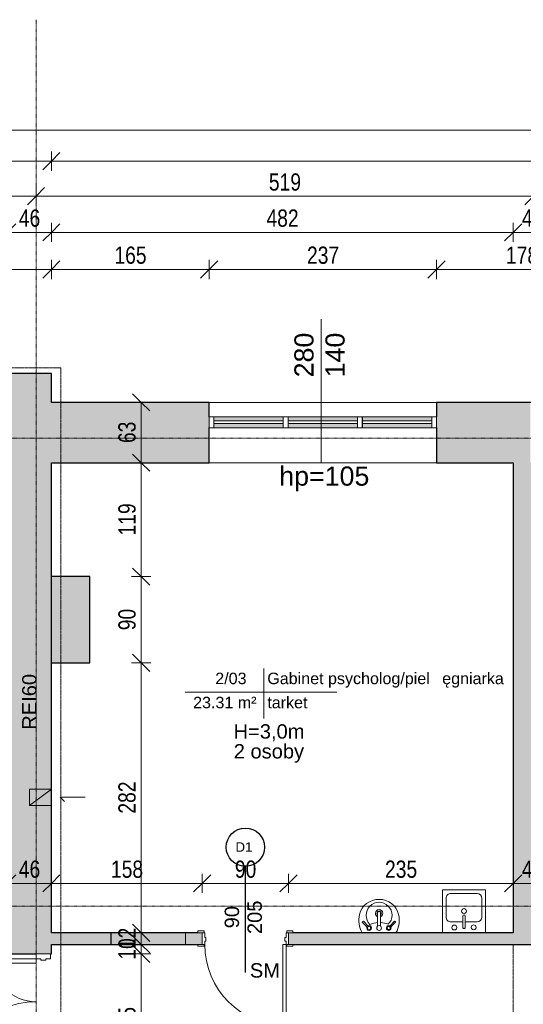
# Model space of a CAD drawing. Header units: centimetres. Extents: x 14827 to 20103, y -10807 to -8443.
# Tile 15 of 21: x 16808 to 17333, y -9471 to -8443. Entities that reach past the tile are written whole.
import ezdxf

# ---------------------------------------------------------------- set-up
doc = ezdxf.new("R2010")
doc.units = ezdxf.units.CM
for name, pattern in [('Aligning Line 1_8_', [0.635, 0.3175, -0.3175]), ('Kreska', [0.635, 0.3175, -0.3175]), ('Linia siatki', [0.9925, 0.47, -0.2175, 0.0875, -0.2175])]:
    doc.linetypes.add(name, pattern=pattern)
for name, color, linetype, lineweight in [('A-ANNO-DIMS', 211, 'Continuous', 9), ('A-ANNO-DIMS-100', 211, 'Continuous', 9), ('A-AREA-IDEN', 2, 'Continuous', 9), ('A-DETL', 90, 'Continuous', 9), ('A-DETL-HDLN', 90, 'Kreska', 9), ('A-DETL-MEDM', 33, 'Continuous', 25), ('A-DETL-THIN', 151, 'Continuous', 9), ('A-DOOR', 31, 'Continuous', 9), ('A-DOOR-FRAM', 31, 'Continuous', 18), ('A-GLAZ', 151, 'Continuous', 9), ('A-WALL', 113, 'Continuous', 9), ('A-WALL-PATT', 111, 'Continuous', 25), ('G-ANNO-TEXT', 231, 'Continuous', 9), ('I-WALL', 2, 'Continuous', 9), ('P-SANR-FIXT', 6, 'Continuous', 9), ('S-GRID', 1, 'Continuous', 9)]:
    doc.layers.add(name, color=color, linetype=linetype, lineweight=lineweight)
doc.styles.add('Arial_1', font='arial.ttf', dxfattribs={"height": 12})
doc.styles.add('Arial_2', font='arial.ttf', dxfattribs={"width": 0.8, "height": 18})
doc.styles.add('Arial_3', font='arial.ttf', dxfattribs={"height": 10})
doc.styles.add('Arial_4', font='arial.ttf', dxfattribs={"height": 15})
doc.styles.add('Arial_5', font='arial.ttf', dxfattribs={"height": 20})
doc.dimstyles.new('Przekątna_-_1_8_mm_Arial', dxfattribs={"dimscale": 30.48, "dimtxt": 18.364669, "dimasz": 0.590551, "dimexe": 0.328084, "dimexo": 0.0625, "dimgap": 0.016404, "dimtad": 1, "dimdec": 0, "dimdsep": 46, "dimtxsty": 'Arial_2', "dimblk1": 'OBLIQUE', "dimblk2": 'OBLIQUE', "dimsah": 1, "dimcen": 0.09, "dimazin": 0, "dimtfac": 1, "dimtdec": 4, "dimtix": 1, "dimtmove": 0, "dimatfit": 3, "dimfxl": 0.328084, "dimfxlon": 1, "dimtvp": 1, "dimtolj": 1, "dimtzin": 0, "dimarcsym": 2})

# ---------------------------------------------------------------- blocks, each defined once
blk = doc.blocks.new('Drzwi-wewnętrzne-jednoskrzydłowe-dwupanelowe-drewniane - 900 x 2100mm-658395-6_Poziom posadzka II pietra')
at = {"layer": 'A-DOOR'}
for p, q in [((-49.6, 8.3), (-43.1, 8.3)), ((-49.6, 6.3), (-49.6, 8.3)), ((-43.1, 6.3), (-49.6, 6.3)), ((-43.1, 8.3), (-43.1, 6.3)), ((43.1, 8.3), (49.6, 8.3)), ((43.1, 6.3), (43.1, 8.3)), ((49.6, 6.3), (43.1, 6.3)), ((49.6, 8.3), (49.6, 6.3)), ((-49.6, -5.7), (-43.1, -5.7)), ((-49.6, -7.7), (-49.6, -5.7)), ((-43.1, -7.7), (-49.6, -7.7)), ((-43.1, -5.7), (-43.1, -7.7)), ((43.1, -5.7), (49.6, -5.7)), ((43.1, -7.7), (43.1, -5.7)), ((49.6, -7.7), (43.1, -7.7)), ((49.6, -5.7), (49.6, -7.7))]:
    blk.add_line(p, q, dxfattribs=at)
at = {"layer": 'A-DOOR', "lineweight": 18}
for p, q in [((39, -5.7), (42.5, -5.7)), ((39, -90.7), (39, -5.7)), ((42.5, -5.7), (42.5, -90.7)), ((42.5, -90.7), (39, -90.7))]:
    blk.add_line(p, q, dxfattribs=at)
at = {"layer": 'A-DOOR'}
blk.add_arc((42.5, -5.7), 85, 180, 270, dxfattribs=at)
at = {"layer": 'A-DOOR-FRAM'}
for p, q in [((-45, 6.3), (-42.5, 6.3)), ((-45, -5.7), (-45, 6.3)), ((-42.5, 6.3), (-42.5, 1.3)), ((-42.5, 1.3), (-41.2, 1.3)), ((-41.2, 1.3), (-41.2, -2.2)), ((41.2, 1.3), (42.5, 1.3)), ((41.2, -2.2), (41.2, 1.3)), ((42.5, 6.3), (45, 6.3)), ((42.5, 1.3), (42.5, 6.3)), ((45, 6.3), (45, -5.7)), ((-42.5, -5.7), (-45, -5.7)), ((-42.5, -2.2), (-42.5, -5.7)), ((-41.2, -2.2), (-42.5, -2.2)), ((42.5, -2.2), (41.2, -2.2)), ((42.5, -5.7), (42.5, -2.2)), ((45, -5.7), (42.5, -5.7))]:
    blk.add_line(p, q, dxfattribs=at)
blk = doc.blocks.new('Aluminum_2 szybowe - 160x140 wymiana-631431-6_Poziom posadzka II pietra')
at = {"layer": 'A-GLAZ'}
h = blk.add_hatch(color=256, dxfattribs=at)
h.paths.add_polyline_path([(-59.7, 7.7), (-59.7, 12.2), (-132.1, 12.2), (-132.1, 7.7), (-112.9, 7.7)])
h.paths.add_polyline_path([(-132.1, 14.7), (-59.7, 14.7), (-59.7, 19.2), (-132.1, 19.2)])
h = blk.add_hatch(color=256, dxfattribs=at)
h.paths.add_polyline_path([(17.8, 7.7), (17.8, 12.2), (-54.6, 12.2), (-54.6, 7.7)])
h.paths.add_polyline_path([(17.8, 14.7), (17.8, 19.2), (-54.6, 19.2), (-54.6, 14.7)])
at = {"layer": 'A-GLAZ', "lineweight": 18}
for p, q in [((-132.1, 19.2), (-137.2, 19.2)), ((-137.2, 19.2), (-137.2, 7.7)), ((-132.1, 7.7), (-132.1, 19.2)), ((-59.7, 14.7), (-132.1, 14.7)), ((-132.1, 14.7), (-132.1, 12.2)), ((-132.1, 12.2), (-59.7, 12.2)), ((-54.6, 19.2), (-59.7, 19.2)), ((-59.7, 19.2), (-59.7, 7.7)), ((-59.7, 12.2), (-59.7, 14.7)), ((-54.6, 7.7), (-54.6, 19.2)), ((17.8, 14.7), (-54.6, 14.7)), ((-54.6, 14.7), (-54.6, 12.2)), ((-54.6, 12.2), (17.8, 12.2)), ((22.8, 19.2), (17.8, 19.2)), ((17.8, 19.2), (17.8, 7.7)), ((17.8, 12.2), (17.8, 14.7)), ((22.8, 7.7), (22.8, 19.2)), ((-137.2, 7.7), (-132.1, 7.7)), ((-59.7, 7.7), (-54.6, 7.7)), ((17.8, 7.7), (22.8, 7.7))]:
    blk.add_line(p, q, dxfattribs=at)
at = {"layer": 'A-GLAZ'}
for p, q in [((-132.1, 19.2), (-59.7, 19.2)), ((-54.6, 19.2), (17.8, 19.2)), ((-59.7, 7.7), (-132.1, 7.7)), ((17.8, 7.7), (-54.6, 7.7))]:
    blk.add_line(p, q, dxfattribs=at)
blk = doc.blocks.new('Lavabo mural - 05 - 440mm x 350mm-346807-6_Poziom posadzka II pietra')
at = {"layer": 'P-SANR-FIXT'}
for p, q in [((-17.2, -11), (-11.7, -5.6)), ((-16.1, -12.1), (-10.7, -6.7)), ((-1.5, -21.5), (-1.5, -7.1)), ((1.5, -21.5), (1.5, -7.1)), ((16.4, -12.1), (11, -6.7)), ((17.5, -11), (12, -5.6))]:
    blk.add_line(p, q, dxfattribs=at)
for centre, radius, start, end in [((5.3, -13.1), 26.4, 150.3649, 193.6351), ((-5.3, -13.1), 26.4, 346.3649, 29.6351), ((0, -18.4), 13.5, 135.4629, 45.0556), ((-10.1, -5.1), 2.5, 0, 180), ((-10.1, -5.1), 2.5, 180, 207.0533), ((-10.1, -5.1), 1.7, 360, 180), ((-10.1, -5.1), 1.7, 180, 198.0596), ((-10.1, -5.1), 1.7, 198.0596, 360), ((-10.1, -5.1), 2.5, 242.9467, 0), ((-0.2, 16), 26.7, 249.1986, 267.1093), ((0, -5.1), 2.5, 0, 180), ((0, -5.1), 2.5, 180, 0), ((-0.2, 16), 26.7, 273.5606, 291.3199), ((10.4, -5.1), 2.5, 360, 180), ((10.4, -5.1), 2.5, 180, 297.0533), ((10.4, -5.1), 1.7, 0, 180), ((10.4, -5.1), 1.7, 180, 0), ((10.4, -5.1), 2.5, 332.9467, 360), ((-0.6, -14.5), 20.4, 193.6351, 271.6558), ((0, -20.4), 3.86, 112.8828, 180), ((0, -20.4), 3.86, 180, 360), ((0, -20.4), 2.35, 129.6826, 180), ((0, -20.4), 2.35, 180, 360), ((0.6, -14.5), 20.4, 268.3442, 346.3649), ((0, -20.4), 3.86, 360, 67.1178), ((0, -20.4), 2.35, 360, 50.3185)]:
    blk.add_arc(centre, radius, start, end, dxfattribs=at)
for centre, major_axis, ratio, start_param, end_param in [((-16.6, -11.6), (-0.545, 0.545), 0.274309, 0, 3.141593), ((17, -11.6), (0.545, 0.545), 0.274309, 3.141593, 6.283185), ((0, -21.5), (-1.5, 0), 0.428525, 0, 3.141593)]:
    blk.add_ellipse(centre, major_axis=major_axis, ratio=ratio, start_param=start_param, end_param=end_param, dxfattribs=at)
blk = doc.blocks.new('Drzwi-korytarz-niesymetryczne-wpuszczane - 1350 x 2000mm-591046-6_Poziom posadzka II pietra')
at = {"layer": 'A-DOOR', "lineweight": 18}
for p, q in [((-67.5, -6.365), (-67.5, 83.635)), ((-67.5, 83.635), (-63, 83.635)), ((-63, 83.635), (-63, -6.365)), ((67.5, 38.635), (63, 38.635)), ((63, 38.635), (63, -6.365)), ((67.5, -6.365), (67.5, 38.635)), ((-63, -6.365), (-67.5, -6.365)), ((63, -6.365), (67.5, -6.365))]:
    blk.add_line(p, q, dxfattribs=at)
at = {"layer": 'A-DOOR'}
for centre, radius, start, end in [((-67.5, -6.365), 90, 0, 90), ((67.5, -6.365), 45, 90, 180)]:
    blk.add_arc(centre, radius, start, end, dxfattribs=at)
at = {"layer": 'A-DOOR-FRAM'}
for p, q in [((-67.5, -6.365), (-72.5, -6.365)), ((-72.5, -6.365), (-72.5, -21.365)), ((-67.5, -11.34125), (-67.5, -6.365)), ((67.5, -6.365), (67.5, -11.34125)), ((72.5, -6.365), (67.5, -6.365)), ((72.5, -21.365), (72.5, -6.365)), ((-65.9125, -11.34125), (-67.5, -11.34125)), ((-67.5, -21.365), (-67.5, -16.44375)), ((-67.5, -16.44375), (-65.9125, -16.44375)), ((-65.9125, -16.44375), (-65.9125, -11.34125)), ((67.5, -11.34125), (65.9125, -11.34125)), ((65.9125, -11.34125), (65.9125, -16.44375)), ((65.9125, -16.44375), (67.5, -16.44375)), ((67.5, -16.44375), (67.5, -21.365)), ((-72.5, -21.365), (-67.5, -21.365)), ((67.5, -21.365), (72.5, -21.365))]:
    blk.add_line(p, q, dxfattribs=at)
blk = doc.blocks.new('Zlew kuchenny - typu wyspowego - 450 x 450mm-548266-6_Poziom posadzka II pietra')
at = {"layer": 'P-SANR-FIXT'}
for p, q in [((-20.9, 22.7), (-20.9, -22.3)), ((24.1, -22.3), (24.1, 22.7)), ((0.3, 11.3), (-12, 11.3)), ((0.3, 17), (0.3, 5.3)), ((2.8, 17), (2.8, 5.3)), ((15.2, 11.3), (2.8, 11.3)), ((-17.1, 6.2), (-17.1, -13.4)), ((20.3, -13.4), (20.3, 6.2)), ((-12, -18.5), (15.2, -18.5)), ((-20.9, -22.3), (24.1, -22.3))]:
    blk.add_line(p, q, dxfattribs=at)
for centre, radius, start, end in [((-12, 6.2), 5.08, 90, 180), ((-8.4, 17), 2.54, 360, 180), ((-8.4, 17), 2.54, 180, 360), ((1.6, 17), 1.27, 360, 180), ((11.7, 17.2), 2.54, 360, 180), ((11.7, 17.2), 2.54, 180, 0), ((15.2, 6.2), 5.08, 360, 90), ((1.6, 0), 2.54, 360, 180), ((1.6, 0), 2.54, 180, 0), ((1.6, 5.3), 1.27, 180, 0), ((-12, -13.4), 5.08, 180, 270), ((15.2, -13.4), 5.08, 270, 0)]:
    blk.add_arc(centre, radius, start, end, dxfattribs=at)
blk = doc.blocks.new('Etyk_pom_1_mala - Etyk_pom_1_mala-219433-6_Poziom posadzka II pietra')
at = {"layer": 'A-AREA-IDEN'}
for p, q in [((-0.096, 0.144), (-0.096, -0.378)), ((-0.915, -0.101), (0.666, -0.101))]:
    blk.add_line(p, q, dxfattribs=at)
blk = doc.blocks.new('DIMBLOCK37-6_Poziom posadzka II pietra')
at = {"layer": 'A-ANNO-DIMS-100'}
for p, q in [((16720.6, -8703.9), (16720.6, -8693.9)), ((16720.6, -8703.9), (16729.6, -8694.9)), ((16840.6, -8703.9), (16840.6, -8693.9)), ((16840.6, -8703.9), (16849.6, -8694.9)), ((16720.6, -8703.9), (16711.6, -8712.9)), ((16720.6, -8703.9), (16840.6, -8703.9)), ((16720.6, -8703.9), (16720.6, -8713.9)), ((16840.6, -8703.9), (16831.6, -8712.9)), ((16840.6, -8703.9), (16840.6, -8713.9))]:
    blk.add_line(p, q, dxfattribs=at)
at = {"layer": 'A-ANNO-DIMS-100', "color": 0, "insert": (16764.1, -8680), "char_height": 18, "width": 39.668, "attachment_point": 1, "line_spacing_factor": 0.941778, "style": 'Arial_2'}
blk.add_mtext('120', dxfattribs=at)
blk = doc.blocks.new('_Oblique')
at = {"color": 0, "linetype": 'ByBlock', "lineweight": -2}
blk.add_line((-0.5, -0.5), (0.5, 0.5), dxfattribs=at)
blk = doc.blocks.new('DIMBLOCK38-6_Poziom posadzka II pietra')
at = {"layer": 'A-ANNO-DIMS-100'}
for p, q in [((16840.6, -8703.9), (16840.6, -8693.9)), ((16840.6, -8703.9), (16849.6, -8694.9)), ((17005.2, -8703.9), (17005.2, -8693.9)), ((17005.2, -8703.9), (17014.2, -8694.9)), ((16840.6, -8703.9), (16831.6, -8712.9)), ((16840.6, -8703.9), (17005.2, -8703.9)), ((16840.6, -8703.9), (16840.6, -8713.9)), ((17005.2, -8703.9), (16996.2, -8712.9)), ((17005.2, -8703.9), (17005.2, -8713.9))]:
    blk.add_line(p, q, dxfattribs=at)
at = {"layer": 'A-ANNO-DIMS-100', "color": 0, "insert": (16906.4, -8680), "char_height": 18, "width": 39.668, "attachment_point": 1, "line_spacing_factor": 0.941778, "style": 'Arial_2'}
blk.add_mtext('165', dxfattribs=at)
blk = doc.blocks.new('DIMBLOCK39-6_Poziom posadzka II pietra')
at = {"layer": 'A-ANNO-DIMS-100'}
for p, q in [((17005.2, -8703.9), (17005.2, -8693.9)), ((17005.2, -8703.9), (17014.2, -8694.9)), ((17242.6, -8703.9), (17242.6, -8693.9)), ((17242.6, -8703.9), (17251.6, -8694.9)), ((17005.2, -8703.9), (16996.2, -8712.9)), ((17005.2, -8703.9), (17242.6, -8703.9)), ((17005.2, -8703.9), (17005.2, -8713.9)), ((17242.6, -8703.9), (17233.6, -8712.9)), ((17242.6, -8703.9), (17242.6, -8713.9))]:
    blk.add_line(p, q, dxfattribs=at)
at = {"layer": 'A-ANNO-DIMS-100', "color": 0, "insert": (17107.4, -8680), "char_height": 18, "width": 39.668, "attachment_point": 1, "line_spacing_factor": 0.941778, "style": 'Arial_2'}
blk.add_mtext('237', dxfattribs=at)
blk = doc.blocks.new('DIMBLOCK40-6_Poziom posadzka II pietra')
at = {"layer": 'A-ANNO-DIMS-100'}
for p, q in [((17242.6, -8703.9), (17242.6, -8693.9)), ((17242.6, -8703.9), (17251.6, -8694.9)), ((17420.5, -8703.9), (17420.5, -8693.9)), ((17420.5, -8703.9), (17429.5, -8694.9)), ((17242.6, -8703.9), (17233.6, -8712.9)), ((17242.6, -8703.9), (17420.5, -8703.9)), ((17242.6, -8703.9), (17242.6, -8713.9)), ((17420.5, -8703.9), (17411.5, -8712.9)), ((17420.5, -8703.9), (17420.5, -8713.9))]:
    blk.add_line(p, q, dxfattribs=at)
at = {"layer": 'A-ANNO-DIMS-100', "color": 0, "insert": (17315, -8680), "char_height": 18, "width": 39.668, "attachment_point": 1, "line_spacing_factor": 0.941778, "style": 'Arial_2'}
blk.add_mtext('178', dxfattribs=at)
blk = doc.blocks.new('DIMBLOCK53-6_Poziom posadzka II pietra')
at = {"layer": 'A-ANNO-DIMS-100'}
for p, q in [((16794.6, -8665.2), (16794.6, -8655.2)), ((16794.6, -8665.2), (16803.6, -8656.2)), ((16840.6, -8665.2), (16840.6, -8655.2)), ((16840.6, -8665.2), (16849.6, -8656.2)), ((16794.6, -8665.2), (16785.6, -8674.2)), ((16794.6, -8665.2), (16840.6, -8665.2)), ((16794.6, -8665.2), (16794.6, -8675.2)), ((16840.6, -8665.2), (16831.6, -8674.2)), ((16840.6, -8665.2), (16840.6, -8675.2))]:
    blk.add_line(p, q, dxfattribs=at)
at = {"layer": 'A-ANNO-DIMS-100', "color": 0, "insert": (16806.6, -8641.3), "char_height": 18, "width": 26.445, "attachment_point": 1, "line_spacing_factor": 0.941778, "style": 'Arial_2'}
blk.add_mtext('46', dxfattribs=at)
blk = doc.blocks.new('DIMBLOCK54-6_Poziom posadzka II pietra')
at = {"layer": 'A-ANNO-DIMS-100'}
for p, q in [((16840.6, -8665.2), (16840.6, -8655.2)), ((16840.6, -8665.2), (16849.6, -8656.2)), ((17322.6, -8665.2), (17322.6, -8655.2)), ((17322.6, -8665.2), (17331.6, -8656.2)), ((16840.6, -8665.2), (16831.6, -8674.2)), ((16840.6, -8665.2), (17322.6, -8665.2)), ((16840.6, -8665.2), (16840.6, -8675.2)), ((17322.6, -8665.2), (17313.6, -8674.2)), ((17322.6, -8665.2), (17322.6, -8675.2))]:
    blk.add_line(p, q, dxfattribs=at)
at = {"layer": 'A-ANNO-DIMS-100', "color": 0, "insert": (17065.1, -8641.3), "char_height": 18, "width": 39.668, "attachment_point": 1, "line_spacing_factor": 0.941778, "style": 'Arial_2'}
blk.add_mtext('482', dxfattribs=at)
blk = doc.blocks.new('DIMBLOCK55-6_Poziom posadzka II pietra')
at = {"layer": 'A-ANNO-DIMS-100'}
for p, q in [((17322.6, -8665.2), (17322.6, -8655.2)), ((17322.6, -8665.2), (17331.6, -8656.2)), ((17362.6, -8665.2), (17362.6, -8655.2)), ((17362.6, -8665.2), (17371.6, -8656.2)), ((17322.6, -8665.2), (17313.6, -8674.2)), ((17322.6, -8665.2), (17362.6, -8665.2)), ((17322.6, -8665.2), (17322.6, -8675.2)), ((17362.6, -8665.2), (17353.6, -8674.2)), ((17362.6, -8665.2), (17362.6, -8675.2))]:
    blk.add_line(p, q, dxfattribs=at)
at = {"layer": 'A-ANNO-DIMS-100', "color": 0, "insert": (17331.6, -8641.3), "char_height": 18, "width": 26.445, "attachment_point": 1, "line_spacing_factor": 0.941778, "style": 'Arial_2'}
blk.add_mtext('40', dxfattribs=at)
blk = doc.blocks.new('DIMBLOCK62-6_Poziom posadzka II pietra')
at = {"layer": 'A-ANNO-DIMS-100'}
for p, q in [((16475.6, -8627.5), (16475.6, -8617.5)), ((16475.6, -8627.5), (16484.6, -8618.5)), ((16824.6, -8627.5), (16824.6, -8617.5)), ((16824.6, -8627.5), (16833.6, -8618.5)), ((16475.6, -8627.5), (16466.6, -8636.5)), ((16475.6, -8627.5), (16824.6, -8627.5)), ((16475.6, -8627.5), (16475.6, -8637.5)), ((16824.6, -8627.5), (16815.6, -8636.5)), ((16824.6, -8627.5), (16824.6, -8637.5))]:
    blk.add_line(p, q, dxfattribs=at)
at = {"layer": 'A-ANNO-DIMS-100', "color": 0, "insert": (16633.6, -8603.6), "char_height": 18, "width": 39.668, "attachment_point": 1, "line_spacing_factor": 0.941778, "style": 'Arial_2'}
blk.add_mtext('349', dxfattribs=at)
blk = doc.blocks.new('DIMBLOCK63-6_Poziom posadzka II pietra')
at = {"layer": 'A-ANNO-DIMS-100'}
for p, q in [((16824.6, -8627.5), (16824.6, -8617.5)), ((16824.6, -8627.5), (16833.6, -8618.5)), ((17343.6, -8627.5), (17343.6, -8617.5)), ((17343.6, -8627.5), (17352.6, -8618.5)), ((16824.6, -8627.5), (16815.6, -8636.5)), ((16824.6, -8627.5), (17343.6, -8627.5)), ((16824.6, -8627.5), (16824.6, -8637.5)), ((17343.6, -8627.5), (17334.6, -8636.5)), ((17343.6, -8627.5), (17343.6, -8637.5))]:
    blk.add_line(p, q, dxfattribs=at)
at = {"layer": 'A-ANNO-DIMS-100', "color": 0, "insert": (17067.6, -8603.6), "char_height": 18, "width": 39.668, "attachment_point": 1, "line_spacing_factor": 0.941778, "style": 'Arial_2'}
blk.add_mtext('519', dxfattribs=at)
blk = doc.blocks.new('DIMBLOCK67-6_Poziom posadzka II pietra')
at = {"layer": 'A-ANNO-DIMS-100'}
for p, q in [((16193.6, -8590.9), (16193.6, -8580.9)), ((16193.6, -8590.9), (16202.6, -8581.9)), ((16840.6, -8590.9), (16840.6, -8580.9)), ((16840.6, -8590.9), (16849.6, -8581.9)), ((16193.6, -8590.9), (16184.6, -8599.9)), ((16193.6, -8590.9), (16840.6, -8590.9)), ((16193.6, -8590.9), (16193.6, -8600.9)), ((16840.6, -8590.9), (16831.6, -8599.9)), ((16840.6, -8590.9), (16840.6, -8600.9))]:
    blk.add_line(p, q, dxfattribs=at)
at = {"layer": 'A-ANNO-DIMS-100', "color": 0, "insert": (16500.6, -8567), "char_height": 18, "width": 39.668, "attachment_point": 1, "line_spacing_factor": 0.941778, "style": 'Arial_2'}
blk.add_mtext('647', dxfattribs=at)
blk = doc.blocks.new('DIMBLOCK68-6_Poziom posadzka II pietra')
at = {"layer": 'A-ANNO-DIMS-100'}
for p, q in [((16840.6, -8590.9), (16840.6, -8580.9)), ((16840.6, -8590.9), (16849.6, -8581.9)), ((17920.6, -8590.9), (17920.6, -8580.9)), ((17920.6, -8590.9), (17929.6, -8581.9)), ((16840.6, -8590.9), (16831.6, -8599.9)), ((16840.6, -8590.9), (17920.6, -8590.9)), ((16840.6, -8590.9), (16840.6, -8600.9)), ((17920.6, -8590.9), (17911.6, -8599.9)), ((17920.6, -8590.9), (17920.6, -8600.9))]:
    blk.add_line(p, q, dxfattribs=at)
at = {"layer": 'A-ANNO-DIMS-100', "color": 0, "insert": (17358.6, -8567), "char_height": 18, "width": 52.89, "attachment_point": 1, "line_spacing_factor": 0.941778, "style": 'Arial_2'}
blk.add_mtext('1080', dxfattribs=at)
blk = doc.blocks.new('DIMBLOCK69-6_Poziom posadzka II pietra')
at = {"layer": 'A-ANNO-DIMS-100'}
for p, q in [((15120.6, -8558.5), (15120.6, -8548.5)), ((15120.6, -8558.5), (15129.6, -8549.5)), ((17920.6, -8558.5), (17920.6, -8548.5)), ((17920.6, -8558.5), (17929.6, -8549.5)), ((15120.6, -8558.5), (15111.6, -8567.5)), ((15120.6, -8558.5), (17920.6, -8558.5)), ((15120.6, -8558.5), (15120.6, -8568.5)), ((17920.6, -8558.5), (17911.6, -8567.5)), ((17920.6, -8558.5), (17920.6, -8568.5))]:
    blk.add_line(p, q, dxfattribs=at)
at = {"layer": 'A-ANNO-DIMS-100', "color": 0, "insert": (16498.6, -8534.7), "char_height": 18, "width": 52.89, "attachment_point": 1, "line_spacing_factor": 0.941778, "style": 'Arial_2'}
blk.add_mtext('2800', dxfattribs=at)
blk = doc.blocks.new('DIMBLOCK161-6_Poziom posadzka II pietra')
at = {"layer": 'A-ANNO-DIMS-100'}
for p, q in [((16794.6, -9345), (16794.6, -9335)), ((16794.6, -9345), (16803.6, -9336)), ((16840.6, -9345), (16840.6, -9335)), ((16840.6, -9345), (16849.6, -9336)), ((16794.6, -9345), (16785.6, -9354)), ((16794.6, -9345), (16840.6, -9345)), ((16794.6, -9345), (16794.6, -9355)), ((16840.6, -9345), (16831.6, -9354)), ((16840.6, -9345), (16840.6, -9355))]:
    blk.add_line(p, q, dxfattribs=at)
at = {"layer": 'A-ANNO-DIMS-100', "color": 0, "insert": (16806.6, -9321.2), "char_height": 18, "width": 26.445, "attachment_point": 1, "line_spacing_factor": 0.941778, "style": 'Arial_2'}
blk.add_mtext('46', dxfattribs=at)
blk = doc.blocks.new('DIMBLOCK162-6_Poziom posadzka II pietra')
at = {"layer": 'A-ANNO-DIMS-100'}
for p, q in [((16840.6, -9345), (16840.6, -9335)), ((16840.6, -9345), (16849.6, -9336)), ((16998.1, -9345), (16998.1, -9335)), ((16998.1, -9345), (17007.1, -9336)), ((16840.6, -9345), (16831.6, -9354)), ((16840.6, -9345), (16998.1, -9345)), ((16840.6, -9345), (16840.6, -9355)), ((16998.1, -9345), (16989.1, -9354)), ((16998.1, -9345), (16998.1, -9355))]:
    blk.add_line(p, q, dxfattribs=at)
at = {"layer": 'A-ANNO-DIMS-100', "color": 0, "insert": (16902.8, -9321.2), "char_height": 18, "width": 39.668, "attachment_point": 1, "line_spacing_factor": 0.941778, "style": 'Arial_2'}
blk.add_mtext('158', dxfattribs=at)
blk = doc.blocks.new('DIMBLOCK163-6_Poziom posadzka II pietra')
at = {"layer": 'A-ANNO-DIMS-100'}
for p, q in [((16998.1, -9345), (16998.1, -9335)), ((16998.1, -9345), (17007.1, -9336)), ((17088.1, -9345), (17088.1, -9335)), ((17088.1, -9345), (17097.1, -9336)), ((16998.1, -9345), (16989.1, -9354)), ((16998.1, -9345), (17088.1, -9345)), ((16998.1, -9345), (16998.1, -9355)), ((17088.1, -9345), (17079.1, -9354)), ((17088.1, -9345), (17088.1, -9355))]:
    blk.add_line(p, q, dxfattribs=at)
at = {"layer": 'A-ANNO-DIMS-100', "color": 0, "insert": (17032.1, -9321.2), "char_height": 18, "width": 26.445, "attachment_point": 1, "line_spacing_factor": 0.941778, "style": 'Arial_2'}
blk.add_mtext('90', dxfattribs=at)
blk = doc.blocks.new('DIMBLOCK164-6_Poziom posadzka II pietra')
at = {"layer": 'A-ANNO-DIMS-100'}
for p, q in [((17088.1, -9345), (17088.1, -9335)), ((17088.1, -9345), (17097.1, -9336)), ((17322.6, -9345), (17322.6, -9335)), ((17322.6, -9345), (17331.6, -9336)), ((17088.1, -9345), (17079.1, -9354)), ((17088.1, -9345), (17322.6, -9345)), ((17088.1, -9345), (17088.1, -9355)), ((17322.6, -9345), (17313.6, -9354)), ((17322.6, -9345), (17322.6, -9355))]:
    blk.add_line(p, q, dxfattribs=at)
at = {"layer": 'A-ANNO-DIMS-100', "color": 0, "insert": (17188.8, -9321.2), "char_height": 18, "width": 39.668, "attachment_point": 1, "line_spacing_factor": 0.941778, "style": 'Arial_2'}
blk.add_mtext('235', dxfattribs=at)
blk = doc.blocks.new('DIMBLOCK165-6_Poziom posadzka II pietra')
at = {"layer": 'A-ANNO-DIMS-100'}
for p, q in [((17322.6, -9345), (17322.6, -9335)), ((17322.6, -9345), (17331.6, -9336)), ((17362.6, -9345), (17362.6, -9335)), ((17362.6, -9345), (17371.6, -9336)), ((17322.6, -9345), (17313.6, -9354)), ((17322.6, -9345), (17362.6, -9345)), ((17322.6, -9345), (17322.6, -9355)), ((17362.6, -9345), (17353.6, -9354)), ((17362.6, -9345), (17362.6, -9355))]:
    blk.add_line(p, q, dxfattribs=at)
at = {"layer": 'A-ANNO-DIMS-100', "color": 0, "insert": (17331.6, -9321.2), "char_height": 18, "width": 26.445, "attachment_point": 1, "line_spacing_factor": 0.941778, "style": 'Arial_2'}
blk.add_mtext('40', dxfattribs=at)
blk = doc.blocks.new('DIMBLOCK223-6_Poziom posadzka II pietra')
at = {"layer": 'A-ANNO-DIMS-100'}
for p, q in [((16934.3, -9418.7), (16925.3, -9409.7)), ((16934.3, -9418.7), (16924.3, -9418.7)), ((16934.3, -9563.7), (16934.3, -9418.7)), ((16934.3, -9418.7), (16943.3, -9427.7)), ((16934.3, -9418.7), (16944.3, -9418.7)), ((16934.3, -9563.7), (16925.3, -9554.7)), ((16934.3, -9563.7), (16924.3, -9563.7)), ((16934.3, -9563.7), (16943.3, -9572.7)), ((16934.3, -9563.7), (16944.3, -9563.7))]:
    blk.add_line(p, q, dxfattribs=at)
at = {"layer": 'A-ANNO-DIMS-100', "color": 0, "insert": (16910.5, -9507.7), "char_height": 18, "width": 39.668, "attachment_point": 1, "rotation": 90, "line_spacing_factor": 0.941778, "style": 'Arial_2'}
blk.add_mtext('145', dxfattribs=at)
blk = doc.blocks.new('DIMBLOCK224-6_Poziom posadzka II pietra')
at = {"layer": 'A-ANNO-DIMS-100'}
for p, q in [((16934.3, -9408.7), (16925.3, -9399.7)), ((16934.3, -9408.7), (16924.3, -9408.7)), ((16934.3, -9418.7), (16925.3, -9409.7)), ((16934.3, -9418.7), (16934.3, -9408.7)), ((16934.3, -9408.7), (16943.3, -9417.7)), ((16934.3, -9408.7), (16944.3, -9408.7)), ((16934.3, -9418.7), (16924.3, -9418.7)), ((16934.3, -9418.7), (16943.3, -9427.7)), ((16934.3, -9418.7), (16944.3, -9418.7))]:
    blk.add_line(p, q, dxfattribs=at)
at = {"layer": 'A-ANNO-DIMS-100', "color": 0, "insert": (16910.5, -9424.7), "char_height": 18, "width": 26.445, "attachment_point": 1, "rotation": 90, "line_spacing_factor": 0.941778, "style": 'Arial_2'}
blk.add_mtext('10', dxfattribs=at)
blk = doc.blocks.new('DIMBLOCK225-6_Poziom posadzka II pietra')
at = {"layer": 'A-ANNO-DIMS-100'}
for p, q in [((16934.3, -9396.7), (16924.3, -9396.7)), ((16934.3, -9396.7), (16925.3, -9387.7)), ((16934.3, -9408.7), (16934.3, -9396.7)), ((16934.3, -9396.7), (16943.3, -9405.7)), ((16934.3, -9396.7), (16944.3, -9396.7)), ((16934.3, -9408.7), (16925.3, -9399.7)), ((16934.3, -9408.7), (16924.3, -9408.7)), ((16934.3, -9408.7), (16943.3, -9417.7)), ((16934.3, -9408.7), (16944.3, -9408.7))]:
    blk.add_line(p, q, dxfattribs=at)
at = {"layer": 'A-ANNO-DIMS-100', "color": 0, "insert": (16910.5, -9413.7), "char_height": 18, "width": 26.445, "attachment_point": 1, "rotation": 90, "line_spacing_factor": 0.941778, "style": 'Arial_2'}
blk.add_mtext('12', dxfattribs=at)
blk = doc.blocks.new('DIMBLOCK226-6_Poziom posadzka II pietra')
at = {"layer": 'A-ANNO-DIMS-100'}
for p, q in [((16934.3, -9114.7), (16925.3, -9105.7)), ((16934.3, -9114.7), (16924.3, -9114.7)), ((16934.3, -9396.7), (16934.3, -9114.7)), ((16934.3, -9114.7), (16943.3, -9123.7)), ((16934.3, -9114.7), (16944.3, -9114.7)), ((16934.3, -9396.7), (16924.3, -9396.7)), ((16934.3, -9396.7), (16925.3, -9387.7)), ((16934.3, -9396.7), (16943.3, -9405.7)), ((16934.3, -9396.7), (16944.3, -9396.7))]:
    blk.add_line(p, q, dxfattribs=at)
at = {"layer": 'A-ANNO-DIMS-100', "color": 0, "insert": (16910.5, -9272.2), "char_height": 18, "width": 39.668, "attachment_point": 1, "rotation": 90, "line_spacing_factor": 0.941778, "style": 'Arial_2'}
blk.add_mtext('282', dxfattribs=at)
blk = doc.blocks.new('DIMBLOCK227-6_Poziom posadzka II pietra')
at = {"layer": 'A-ANNO-DIMS-100'}
for p, q in [((16934.3, -9024.7), (16925.3, -9015.7)), ((16934.3, -9024.7), (16924.3, -9024.7)), ((16934.3, -9114.7), (16934.3, -9024.7)), ((16934.3, -9024.7), (16943.3, -9033.7)), ((16934.3, -9024.7), (16944.3, -9024.7)), ((16934.3, -9114.7), (16925.3, -9105.7)), ((16934.3, -9114.7), (16924.3, -9114.7)), ((16934.3, -9114.7), (16943.3, -9123.7)), ((16934.3, -9114.7), (16944.3, -9114.7))]:
    blk.add_line(p, q, dxfattribs=at)
at = {"layer": 'A-ANNO-DIMS-100', "color": 0, "insert": (16910.5, -9080.7), "char_height": 18, "width": 26.445, "attachment_point": 1, "rotation": 90, "line_spacing_factor": 0.941778, "style": 'Arial_2'}
blk.add_mtext('90', dxfattribs=at)
blk = doc.blocks.new('DIMBLOCK228-6_Poziom posadzka II pietra')
at = {"layer": 'A-ANNO-DIMS-100'}
for p, q in [((16934.3, -8905.7), (16925.3, -8896.7)), ((16934.3, -8905.7), (16924.3, -8905.7)), ((16934.3, -9024.7), (16934.3, -8905.7)), ((16934.3, -8905.7), (16943.3, -8914.7)), ((16934.3, -8905.7), (16944.3, -8905.7)), ((16934.3, -9024.7), (16925.3, -9015.7)), ((16934.3, -9024.7), (16924.3, -9024.7)), ((16934.3, -9024.7), (16943.3, -9033.7)), ((16934.3, -9024.7), (16944.3, -9024.7))]:
    blk.add_line(p, q, dxfattribs=at)
at = {"layer": 'A-ANNO-DIMS-100', "color": 0, "insert": (16910.5, -8981.7), "char_height": 18, "width": 39.668, "attachment_point": 1, "rotation": 90, "line_spacing_factor": 0.941778, "style": 'Arial_2'}
blk.add_mtext('119', dxfattribs=at)
blk = doc.blocks.new('DIMBLOCK229-6_Poziom posadzka II pietra')
at = {"layer": 'A-ANNO-DIMS-100'}
for p, q in [((16934.3, -8842.7), (16925.3, -8833.7)), ((16934.3, -8842.7), (16924.3, -8842.7)), ((16934.3, -8905.7), (16934.3, -8842.7)), ((16934.3, -8842.7), (16943.3, -8851.7)), ((16934.3, -8842.7), (16944.3, -8842.7)), ((16934.3, -8905.7), (16925.3, -8896.7)), ((16934.3, -8905.7), (16924.3, -8905.7)), ((16934.3, -8905.7), (16943.3, -8914.7)), ((16934.3, -8905.7), (16944.3, -8905.7))]:
    blk.add_line(p, q, dxfattribs=at)
at = {"layer": 'A-ANNO-DIMS-100', "color": 0, "insert": (16910.5, -8885.2), "char_height": 18, "width": 26.445, "attachment_point": 1, "rotation": 90, "line_spacing_factor": 0.941778, "style": 'Arial_2'}
blk.add_mtext('63', dxfattribs=at)

msp = doc.modelspace()

# ---------------------------------------------------------------- hatches: boundary and pattern name
at = {"layer": 'A-WALL-PATT', "lineweight": 9}
h = msp.add_hatch(color=256, dxfattribs=at)
h.paths.add_polyline_path([(16794.62, -10352.71), (16840.62, -10352.71), (16840.62, -9563.71), (16794.62, -9563.71), (16794.62, -10350.71)])
h.paths.add_polyline_path([(16794.62, -9418.71), (16840.62, -9418.71), (16840.62, -8812.71), (16794.62, -8812.71), (16794.62, -9364.86)])
h = msp.add_hatch(color=256, dxfattribs=at)
h.paths.add_polyline_path([(17322.62, -8905.71), (17340.62, -8905.71), (17340.62, -8842.71), (17242.62, -8842.71), (17242.62, -8905.71)])
h.paths.add_polyline_path([(16940.56, -8905.71), (17005.16, -8905.71), (17005.16, -8842.71), (16840.62, -8842.71), (16840.62, -8905.71)])
h = msp.add_hatch(color=256, dxfattribs=at)
h.paths.add_polyline_path([(17322.62, -10352.71), (17362.62, -10352.71), (17362.62, -9623.71), (17322.62, -9623.71), (17322.62, -9662.77)])
h.paths.add_polyline_path([(17322.62, -9396.71), (17362.62, -9396.71), (17362.62, -8905.71), (17322.62, -8905.71), (17322.62, -9364.86)])
for points in [[(16840.62, -9114.71), (16880.62, -9114.71), (16880.62, -9024.71), (16840.62, -9024.71), (16840.62, -9066.94)], [(16902.62, -9408.71), (16902.62, -9396.71), (16840.62, -9396.71), (16840.62, -9408.71), (16857.42, -9408.71)], [(16902.62, -9408.71), (16980.62, -9408.71), (16980.62, -9396.71), (16902.62, -9396.71)]]:
    msp.add_hatch(color=256, dxfattribs=at).paths.add_polyline_path(points)
h = msp.add_hatch(color=256, dxfattribs=at)
h.paths.add_polyline_path([(17362.62, -9408.71), (17362.62, -9396.71), (17088.12, -9396.71), (17088.12, -9408.71), (17273.14, -9408.71)])
h.paths.add_polyline_path([(16993.49, -9408.71), (16998.12, -9408.71), (16998.12, -9396.71), (16980.62, -9396.71), (16980.62, -9408.71)])

# ---------------------------------------------------------------- linework, layer by layer
at = {"layer": 'A-DETL', "linetype": 'Aligning Line 1_8_', "lineweight": 18}
for p in [(16454.62, -8806.69), (16850.62, -9630.69)]:
    msp.add_line(p, (16850.62, -8806.69), dxfattribs=at)
at = {"layer": 'A-DETL', "lineweight": 18}
for p, q in [((16840.62, -9246.56), (16817.62, -9246.56)), ((16817.62, -9246.56), (16817.62, -9263.77)), ((16840.62, -9246.56), (16817.62, -9263.77)), ((16840.62, -9263.77), (16840.62, -9246.56)), ((16840.62, -9263.77), (16817.62, -9263.77)), ((16849.91, -9255.15), (16875.91, -9255.15)), ((16849.91, -9255.15), (16854.15, -9259.39))]:
    msp.add_line(p, q, dxfattribs=at)
at = {"layer": 'A-DETL-HDLN'}
msp.add_line((17322.62, -9408.71), (17322.62, -9583.71), dxfattribs=at)
at = {"layer": 'A-DETL-MEDM'}
msp.add_line((17043.12, -9438.21), (17043.12, -9327.21), dxfattribs=at)
msp.add_circle((17043.12, -9307.21), 20, dxfattribs=at)
at = {"layer": 'A-DETL-THIN'}
msp.add_line((17122.16, -8905.71), (17122.16, -8755.71), dxfattribs=at)
at = {"layer": 'A-WALL', "lineweight": 25}
for p, q in [((16840.62, -8812.71), (16720.62, -8812.71)), ((16840.62, -8842.71), (16840.62, -8812.71)), ((17005.16, -8842.71), (16840.62, -8842.71)), ((17005.16, -8857.71), (17005.16, -8842.71)), ((17920.62, -8842.71), (17242.62, -8842.71)), ((17242.62, -8842.71), (17242.62, -8857.71)), ((17005.16, -8905.71), (17005.16, -8869.14)), ((17242.62, -8869.14), (17242.62, -8905.71)), ((16840.62, -9396.71), (16840.62, -8905.71)), ((16840.62, -8905.71), (17005.16, -8905.71)), ((17242.62, -8905.71), (17322.62, -8905.71)), ((16993.49, -9396.71), (16840.62, -9396.71)), ((16902.62, -9396.71), (16902.62, -9408.71)), ((17322.62, -9396.71), (17092.76, -9396.71)), ((16840.62, -9418.71), (16840.62, -9408.71)), ((16840.62, -9408.71), (16993.49, -9408.71)), ((17092.76, -9408.71), (17362.62, -9408.71)), ((16794.62, -9418.71), (16824.62, -9418.71)), ((16839.62, -9418.71), (16840.62, -9418.71))]:
    msp.add_line(p, q, dxfattribs=at)
at = {"layer": 'A-WALL'}
for p, q in [((17005.16, -8842.71), (17242.62, -8842.71)), ((17242.62, -8905.71), (17005.16, -8905.71)), ((16980.62, -9408.71), (16980.62, -9396.71))]:
    msp.add_line(p, q, dxfattribs=at)
at = {"layer": 'I-WALL', "lineweight": 25}
for p, q in [((17322.62, -8905.71), (17322.62, -9396.71)), ((16880.62, -9024.71), (16840.62, -9024.71)), ((16880.62, -9114.71), (16880.62, -9024.71)), ((16840.62, -9114.71), (16880.62, -9114.71))]:
    msp.add_line(p, q, dxfattribs=at)
at = {"layer": 'S-GRID', "linetype": 'Linia siatki'}
for p, q in [((16824.62, -8443.11), (16824.62, -10747.39)), ((14827.42, -8880.21), (18350.45, -8880.21)), ((14827.42, -9368.71), (18350.45, -9368.71))]:
    msp.add_line(p, q, dxfattribs=at)

# ---------------------------------------------------------------- block references
at = {"layer": 'A-AREA-IDEN', "xscale": 99.99999999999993, "yscale": 99.99999999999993, "zscale": 99.99999999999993}
msp.add_blockref('Etyk_pom_1_mala - Etyk_pom_1_mala-219433-6_Poziom posadzka II pietra', (17071.87, -9135.17), dxfattribs=at)
at = {"layer": 'A-DOOR'}
msp.add_blockref('Drzwi-wewnętrzne-jednoskrzydłowe-dwupanelowe-drewniane - 900 x 2100mm-658395-6_Poziom posadzka II pietra', (17043.12, -9403.03), dxfattribs=at)
at = {"layer": 'A-DOOR', "rotation": 89.99999999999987}
msp.add_blockref('Drzwi-korytarz-niesymetryczne-wpuszczane - 1350 x 2000mm-591046-6_Poziom posadzka II pietra', (16818.26, -9491.21), dxfattribs=at)
at = {"layer": 'A-GLAZ'}
for p in [(17142.32, -8876.87), (17219.78, -8876.87)]:
    msp.add_blockref('Aluminum_2 szybowe - 160x140 wymiana-631431-6_Poziom posadzka II pietra', p, dxfattribs=at)
at = {"layer": 'P-SANR-FIXT', "rotation": 180}
for name, p in [('Zlew kuchenny - typu wyspowego - 450 x 450mm-548266-6_Poziom posadzka II pietra', (17272.88, -9373.98)), ('Lavabo mural - 05 - 440mm x 350mm-346807-6_Poziom posadzka II pietra', (17182.62, -9396.71))]:
    msp.add_blockref(name, p, dxfattribs=at)

# ---------------------------------------------------------------- texts
at = {"layer": 'A-AREA-IDEN', "char_height": 12, "attachment_point": 1, "style": 'Arial_1'}
for s, insert, width in [('2/03', (17011.68, -9125), 42.4894), ('Gabinet psycholog/piel', (17065.96, -9125), 221.2657), ('ęgniarka', (17248.52, -9125), 83.3755), ('23.31 m²', (16988.55, -9150.17), 85.7806), ('tarket', (17065.96, -9150.17), 55.3164)]:
    msp.add_mtext(s, dxfattribs=dict(at, insert=insert, width=width))
at = {"layer": 'G-ANNO-TEXT', "color": 7, "attachment_point": 1, "rotation": 90}
for s, insert, char_height, width, style in [('280', (17094.21, -8816.59), 20, 57.7215, 'Arial_5'), ('140', (17126.63, -8816.59), 20, 57.7215, 'Arial_5'), ('205', (17045.28, -9397.94), 15, 43.2911, 'Arial_4'), ('90', (17021.47, -9391.99), 15, 28.8607, 'Arial_4'), ('\\fArial|b0|i0|c238|p34|; ', (17021.47, -9397.94), 15, 7.2152, 'Arial_4')]:
    msp.add_mtext(s, dxfattribs=dict(at, insert=insert, char_height=char_height, width=width, style=style))
at = {"layer": 'G-ANNO-TEXT', "color": 7, "attachment_point": 1}
for s, insert, char_height, width, style in [('hp=105', (17078.46, -8909.71), 20, 116.2447, 'Arial_5'), ('H=3,0m', (17030.78, -9178.86), 15, 91.3924, 'Arial_4'), ('2 osoby', (17030.95, -9199.58), 15, 87.3839, 'Arial_4'), ('D1', (17032.67, -9302.09), 10, 21.6456, 'Arial_3'), ('SM', (17047.77, -9428.38), 15, 38.481, 'Arial_4')]:
    msp.add_mtext(s, dxfattribs=dict(at, insert=insert, char_height=char_height, width=width, style=style))
at = {"layer": 'G-ANNO-TEXT', "color": 1, "insert": (16810.1, -9184.56), "char_height": 15, "width": 71.3502, "attachment_point": 1, "rotation": 90, "style": 'Arial_4'}
msp.add_mtext('REI60', dxfattribs=at)

# ---------------------------------------------------------------- dimensions: what is measured, and where the dimension line sits
at = {"layer": 'A-ANNO-DIMS'}
for base, p1, p2, override, picture, middle in [((17920.62, -8558.52), (15120.62, -8568.52), (17920.62, -8568.52), {"dimpost": '<>', "dimfxl": 2800}, 'DIMBLOCK69-6_Poziom posadzka II pietra', (16520.62, -8548.83)), ((16840.62, -8590.88), (16193.62, -8600.88), (16840.62, -8600.88), {"dimpost": '<>', "dimfxl": 647}, 'DIMBLOCK67-6_Poziom posadzka II pietra', (16517.12, -8581.19)), ((17920.62, -8590.88), (16840.62, -8600.88), (17920.62, -8600.88), {"dimpost": '<>', "dimfxl": 1080}, 'DIMBLOCK68-6_Poziom posadzka II pietra', (17380.62, -8581.19)), ((16824.62, -8627.46), (16475.62, -8617.46), (16824.62, -8617.46), {"dimpost": '<>', "dimfxl": 349}, 'DIMBLOCK62-6_Poziom posadzka II pietra', (16650.12, -8617.77)), ((17343.62, -8627.46), (16824.62, -8617.46), (17343.62, -8617.46), {"dimpost": '<>', "dimfxl": 519}, 'DIMBLOCK63-6_Poziom posadzka II pietra', (17084.12, -8617.77)), ((16840.62, -8665.17), (16794.62, -8675.17), (16840.62, -8675.17), {"dimpost": '<>', "dimfxl": 46}, 'DIMBLOCK53-6_Poziom posadzka II pietra', (16817.62, -8655.48)), ((17322.62, -8665.17), (16840.62, -8675.17), (17322.62, -8675.17), {"dimpost": '<>', "dimfxl": 482}, 'DIMBLOCK54-6_Poziom posadzka II pietra', (17081.62, -8655.48)), ((17362.62, -8665.17), (17322.62, -8675.17), (17362.62, -8675.17), {"dimpost": '<>', "dimfxl": 40}, 'DIMBLOCK55-6_Poziom posadzka II pietra', (17342.62, -8655.48)), ((16840.62, -8703.87), (16720.62, -8713.87), (16840.62, -8713.87), {"dimpost": '<>', "dimfxl": 120}, 'DIMBLOCK37-6_Poziom posadzka II pietra', (16780.62, -8694.18)), ((17005.16, -8703.87), (16840.62, -8713.87), (17005.16, -8713.87), {"dimpost": '<>', "dimfxl": 164.54}, 'DIMBLOCK38-6_Poziom posadzka II pietra', (16922.89, -8694.18)), ((17242.62, -8703.87), (17005.16, -8713.87), (17242.62, -8713.87), {"dimpost": '<>', "dimfxl": 237.46}, 'DIMBLOCK39-6_Poziom posadzka II pietra', (17123.89, -8694.18)), ((17420.48, -8703.87), (17242.62, -8713.87), (17420.48, -8713.87), {"dimpost": '<>', "dimfxl": 177.85991}, 'DIMBLOCK40-6_Poziom posadzka II pietra', (17331.55, -8694.18)), ((16840.62, -9345.03), (16794.62, -9335.03), (16840.62, -9335.03), {"dimpost": '<>', "dimfxl": 46}, 'DIMBLOCK161-6_Poziom posadzka II pietra', (16817.62, -9335.34)), ((16998.12255481, -9345.0280628), (16840.62255481, -9335.0280628), (16998.12255481, -9355.0280628), {"dimpost": '<>', "dimfxl": 158.764763}, 'DIMBLOCK162-6_Poziom posadzka II pietra', (16919.37255481, -9335.33774897)), ((17088.12, -9345.03), (16998.12, -9355.03), (17088.12, -9355.03), {"dimpost": '<>', "dimfxl": 90}, 'DIMBLOCK163-6_Poziom posadzka II pietra', (17043.12, -9335.34)), ((17322.62255481, -9345.0280628), (17088.12255481, -9355.0280628), (17322.62255481, -9335.0280628), {"dimpost": '<>', "dimfxl": 235.351333}, 'DIMBLOCK164-6_Poziom posadzka II pietra', (17205.37255481, -9335.33160981)), ((17362.62, -9345.03), (17322.62, -9335.03), (17362.62, -9335.03), {"dimpost": '<>', "dimfxl": 40}, 'DIMBLOCK165-6_Poziom posadzka II pietra', (17342.62, -9335.34))]:
    dim = msp.add_linear_dim(base=base, p1=p1, p2=p2, dimstyle='Przekątna_-_1_8_mm_Arial', override=override, dxfattribs=at)
    dim.commit()
    dim.dimension.update_dxf_attribs({"geometry": picture, "text_midpoint": middle})
for base, p1, p2, override, picture, middle in [((16934.33, -8842.71), (16924.33, -8905.71), (16924.33, -8842.71), {"dimpost": '<>', "dimfxl": 63}, 'DIMBLOCK229-6_Poziom posadzka II pietra', (16924.64, -8874.21)), ((16934.33, -8905.71), (16924.33, -9024.71), (16924.33, -8905.71), {"dimpost": '<>', "dimfxl": 119}, 'DIMBLOCK228-6_Poziom posadzka II pietra', (16924.64, -8965.21)), ((16934.33, -9024.71), (16924.33, -9114.71), (16924.33, -9024.71), {"dimpost": '<>', "dimfxl": 90}, 'DIMBLOCK227-6_Poziom posadzka II pietra', (16924.64, -9069.71)), ((16934.33, -9114.71), (16924.33, -9396.71), (16924.33, -9114.71), {"dimpost": '<>', "dimfxl": 282}, 'DIMBLOCK226-6_Poziom posadzka II pietra', (16924.64, -9255.71)), ((16934.33, -9396.71), (16924.33, -9408.71), (16924.33, -9396.71), {"dimpost": '<>', "dimfxl": 12}, 'DIMBLOCK225-6_Poziom posadzka II pietra', (16924.8, -9402.71)), ((16934.33, -9408.71), (16924.33, -9418.71), (16924.33, -9408.71), {"dimpost": '<>', "dimfxl": 10}, 'DIMBLOCK224-6_Poziom posadzka II pietra', (16924.64, -9413.71)), ((16934.33, -9418.71), (16924.33, -9563.71), (16924.33, -9418.71), {"dimpost": '<>', "dimfxl": 145}, 'DIMBLOCK223-6_Poziom posadzka II pietra', (16924.64, -9491.21))]:
    dim = msp.add_linear_dim(base=base, p1=p1, p2=p2, angle=90, dimstyle='Przekątna_-_1_8_mm_Arial', override=override, dxfattribs=at)
    dim.commit()
    dim.dimension.update_dxf_attribs({"geometry": picture, "text_midpoint": middle})

doc.saveas('drawing.dxf')
